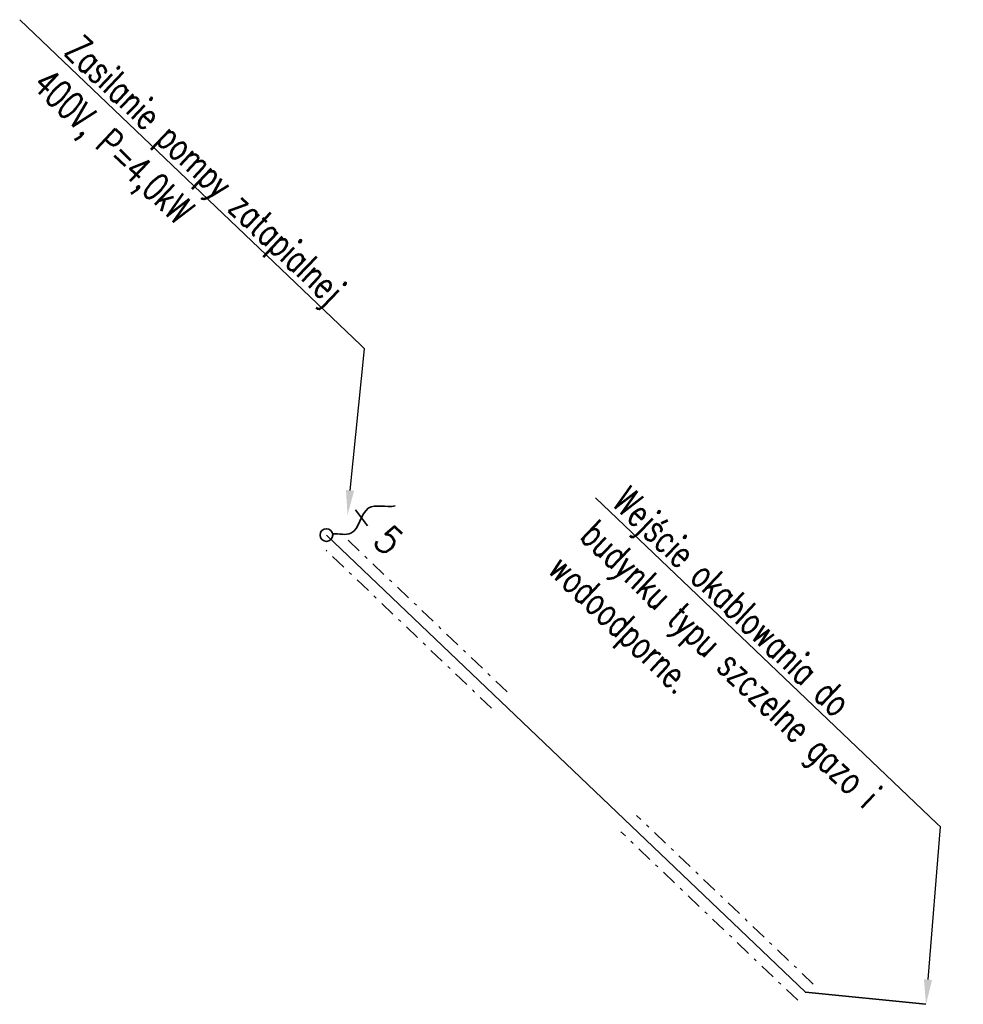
# Model space of a CAD drawing. Header units: metres. Extents: x 7427065 to 7427345, y 5541338 to 5541666.
# Tile 1 of 2: x 7427315 to 7427345, y 5541338 to 5541369. Entities that reach past the tile are written whole.
import ezdxf
from ezdxf import colors
from ezdxf.entities.mleader import LeaderData, LeaderLine
from ezdxf.enums import TextEntityAlignment as Align
from ezdxf.math import Vec2, Vec3

# ---------------------------------------------------------------- set-up
doc = ezdxf.new("R2010")
doc.units = ezdxf.units.M
doc.header["$LTSCALE"] = 0.01
doc.header["$MEASUREMENT"] = 0
doc.linetypes.add('DASHDOT', pattern=[1, 0.5, -0.25, 0, -0.25])
for name, color, linetype, lineweight in [('E_gn_ogólne', 3, 'Continuous', 35), ('E_gn_typ', 1, 'Continuous', 25), ('E_kabel_nn', 1, 'eN_LINE', 35), ('E_opisy', 3, 'Continuous', 25), ('E_rurka', 152, 'Continuous', 15)]:
    doc.layers.add(name, color=color, linetype=linetype, lineweight=lineweight)
doc.styles.add('dwadzieścia', font='simplex.shx', dxfattribs={"width": 0.8, "height": 4})
doc.styles.add('GN_atrybuty', font='simplex.shx', dxfattribs={"width": 0.8})
doc.styles.get("Standard").update_dxf_attribs({"font": 'arial.ttf'})
doc.linetypes.add('eN_LINE', pattern='A,0.2,-0.2,["eN",Standard,S=0.1,R=0,X=-0.1,Y=-0.05],-0.2', length=0.6)

# ---------------------------------------------------------------- blocks, each defined once
blk = doc.blocks.new('WYPUST KABLOWY')
blk.add_line((1.14, 1.71, -0.015), (0.172, 1.874, -0.015))
blk.add_circle((0, 0), 0.311)
blk.add_open_spline([(0.184, 0.251, 0.007), (0.387, 0.478, 0.028), (1.247, 0.932, -0.017), (0.058, 2.477, -0.024), (1.202, 2.993, 0.058), (1.447, 3.352)], degree=3, knots=[0.089127, 0.089127, 0.089127, 0.089127, 0.985087, 2.468947, 3.784731, 3.784731, 3.784731, 3.784731])
at = {"layer": 'E_gn_typ', "style": 'GN_atrybuty', "width": 0.9, "flags": 8}
blk.add_attdef('ILOŚĆ_ŻYŁ', text='', height=1.25, dxfattribs=at).set_placement((1.567, 1.417, -0.1), align=Align.MIDDLE_LEFT)

msp = doc.modelspace()

# ---------------------------------------------------------------- linework, layer by layer
at = {"layer": 'E_kabel_nn', "ltscale": 350}
msp.add_lwpolyline([(7427324.659, 5541352.783), (7427340.143, 5541338.003), (7427344.039, 5541337.611)], dxfattribs=at)
at = {"layer": 'E_rurka', "linetype": 'DASHDOT', "ltscale": 100}
for p, q in [((7427330.495, 5541347.717, 0), (7427325.147, 5541352.821, 0)), ((7427329.991, 5541347.19, 0), (7427324.644, 5541352.294, 0)), ((7427340.395, 5541338.267), (7427334.683, 5541343.72)), ((7427339.892, 5541337.74), (7427334.179, 5541343.192))]:
    msp.add_line(p, q, dxfattribs=at)

# ---------------------------------------------------------------- block references
at = {"layer": 'E_gn_ogólne'}
ref = msp.add_blockref('WYPUST KABLOWY', (7427324.659, 5541352.783), dxfattribs=dict(at, xscale=0.6599999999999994, yscale=0.6599999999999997, zscale=0.006600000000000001, rotation=316.4088939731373))
ref.add_attrib('ILOŚĆ_ŻYŁ', '5', dxfattribs={"layer": 'E_gn_typ', "height": 0.9, "rotation": 316.4089, "style": 'GN_atrybuty', "width": 0.9, "flags": 8}).set_placement((7427326.418, 5541352.859, 0), align=Align.MIDDLE_LEFT)

# ---------------------------------------------------------------- leaders
at = {"layer": 'E_opisy', "ltscale": 30}
ml = msp.add_multileader_mtext('Standard', dxfattribs=at)
ml.set_content('{\\W0.7;\\Fromans|c0;Zasilanie pompy zatapialnej 400V, P=4,0kW}', color=256, style='dwadzieścia')
ml.set_leader_properties()
ml.build(insert=Vec2(0, 0))
ml.multileader.update_dxf_attribs({"text_left_attachment_type": 6, "text_right_attachment_type": 6, "dogleg_length": 0.168, "arrow_head_size": 0.8})
ctx = ml.context
ctx.base_point, ctx.char_height, ctx.arrow_head_size, ctx.landing_gap_size, ctx.plane_origin, ctx.plane_x_axis, ctx.plane_y_axis = Vec3(7427315.869, 5541368.374), 0.9, 0.8, 0.2, Vec3(7427349.155, 5541342.842), Vec3(0.487957, -0.872868), Vec3(0.872868, 0.487957)
ctx.left_attachment, ctx.right_attachment = 6, 6
notes = []
notes.append((ctx, [(0, (1, 1, 0), (7427325.893, 5541358.806), (-0.723364, 0.690467), 0.168, [(0, [(7427325.339, 5541353.432)], 0, [])])]))
ctx.mtext.insert, ctx.mtext.text_direction, ctx.mtext.width = Vec3(7427316.759, 5541369.017), Vec3(0.723364, -0.690467), 14.89961
ml = msp.add_multileader_mtext('Standard', dxfattribs=at)
ml.set_content('{\\W0.7;\\Fromans|c0;Wejście okablowania do budynku typu szczelne gazo i wodoodporne. }', color=256, style='dwadzieścia')
ml.set_leader_properties()
ml.build(insert=Vec2(0, 0))
ml.multileader.update_dxf_attribs({"text_left_attachment_type": 6, "text_right_attachment_type": 6, "dogleg_length": 0.168, "arrow_head_size": 0.8})
ctx = ml.context
ctx.base_point, ctx.char_height, ctx.arrow_head_size, ctx.landing_gap_size, ctx.plane_origin, ctx.plane_x_axis, ctx.plane_y_axis = Vec3(7427333.578, 5541353.783), 0.9, 0.8, 0.2, Vec3(7427367.775, 5541327.382), Vec3(0.487957, -0.872868), Vec3(0.872868, 0.487957)
ctx.left_attachment, ctx.right_attachment = 6, 6
notes.append((ctx, [(0, (1, 1, 0), (7427344.513, 5541343.345), (-0.723364, 0.690467), 0.168, [(0, [(7427344.039, 5541337.611)], 0, [])])]))
ctx.mtext.insert, ctx.mtext.text_direction, ctx.mtext.width = Vec3(7427334.468, 5541354.426), Vec3(0.723364, -0.690467), 14.89961
for ctx, leaders in notes:
    for number, flags, end, landing, length, lines in leaders:
        leader = LeaderData()
        leader.index, (leader.has_last_leader_line, leader.has_dogleg_vector, leader.attachment_direction) = number, flags
        leader.last_leader_point, leader.dogleg_vector, leader.dogleg_length = Vec3(end), Vec3(landing), length
        for number, points, colour, breaks in lines:
            line = LeaderLine()
            line.index, line.vertices, line.color, line.breaks = number, Vec3.list(points), colors.encode_raw_color(colour), breaks
            leader.lines.append(line)
        ctx.leaders.append(leader)

doc.saveas('drawing.dxf')
